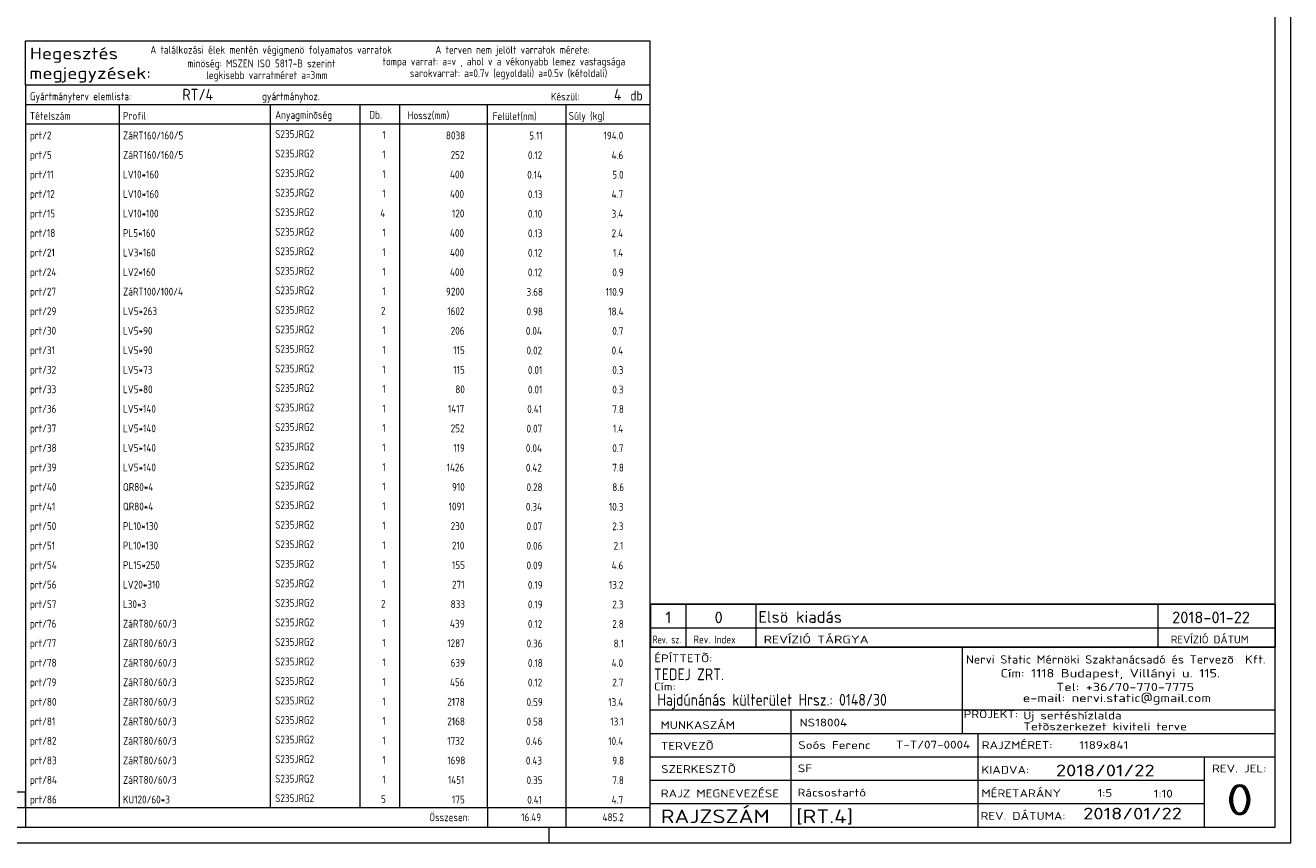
# Model space of a CAD drawing. Header units: millimetres. Extents: x 1 to 1188, y 1 to 840.
# Tile 4 of 7: x 864 to 1188, y 1 to 210. Entities that reach past the tile are written whole.
import ezdxf

# ---------------------------------------------------------------- set-up
doc = ezdxf.new("R2010")
doc.units = ezdxf.units.MM
doc.header["$LTSCALE"] = 0.6
doc.linetypes.add('XKITLINE00', pattern=[0])
doc.layers.add('DrawingSheet', color=5, linetype='Continuous', lineweight=0)
doc.layers.add('OtherObjectType', color=1, linetype='Continuous', lineweight=0)
doc.styles.add('ISOCPEUR', font='ISOCPEUR.TTF')

msp = doc.modelspace()

# ---------------------------------------------------------------- linework, layer by layer
at = {"layer": 'DrawingSheet', "color": 2, "linetype": 'XKITLINE00', "lineweight": 0}
for p, q in [((1188, 1), (1188, 840)), ((998, 1), (998, 5)), ((1, 1), (1188, 1))]:
    msp.add_line(p, q, dxfattribs=at)
at = {"layer": 'DrawingSheet', "color": 3, "linetype": 'XKITLINE00', "lineweight": 0}
for p, q in [((1184, 5), (1184, 836)), ((5, 5), (1184, 5))]:
    msp.add_line(p, q, dxfattribs=at)
at = {"layer": 'OtherObjectType', "color": 7, "linetype": 'XKITLINE00', "lineweight": 0}
for p, q in [((863.84, 195.1), (863.84, 206.35)), ((863.84, 206.35), (1023.84, 206.35)), ((1023.84, 206.35), (1023.84, 195.1)), ((863.84, 195.1), (1023.84, 195.1)), ((863.84, 195.1), (1023.84, 195.1)), ((863.84, 195.1), (863.84, 190.1)), ((1023.84, 195.1), (1023.84, 190.1)), ((863.84, 190.1), (1023.84, 190.1)), ((863.84, 190.1), (863.84, 185.1)), ((887.84, 190.1), (887.84, 185.1)), ((926.61, 185.1), (926.61, 190.1)), ((949.5, 190.1), (949.5, 185.1)), ((959.7, 190.1), (959.7, 185.22)), ((982.15, 190.1), (982.15, 185.1)), ((1002.33, 190.1), (1002.33, 185.1)), ((1023.84, 190.1), (1023.84, 185.1)), ((863.84, 185.1), (1023.84, 185.1)), ((863.84, 185.1), (863.84, 180.1)), ((887.84, 185.1), (887.84, 180.1)), ((926.61, 180.1), (926.61, 185.1)), ((949.5, 185.1), (949.5, 180.1)), ((959.67, 185.1), (959.67, 180.1)), ((982.18, 185.1), (982.18, 180.1)), ((1002.33, 185.1), (1002.33, 180.1)), ((1023.84, 185.1), (1023.84, 180.1)), ((863.84, 180.1), (863.84, 175.1)), ((887.84, 180.1), (887.84, 175.1)), ((926.61, 175.1), (926.61, 180.1)), ((949.5, 180.1), (949.5, 175.1)), ((959.67, 180.09), (959.67, 175.09)), ((982.18, 180.1), (982.18, 175.1)), ((1002.33, 180.1), (1002.33, 175.1)), ((1023.84, 180.1), (1023.84, 175.1)), ((863.84, 175.09), (863.84, 170.09)), ((887.84, 175.09), (887.84, 170.09)), ((926.61, 170.09), (926.61, 175.09)), ((949.5, 175.09), (949.5, 170.09)), ((959.67, 175.09), (959.67, 170.09)), ((982.18, 175.09), (982.18, 170.09)), ((1002.33, 175.09), (1002.33, 170.09)), ((1023.84, 175.09), (1023.84, 170.09)), ((863.84, 170.09), (863.84, 165.09)), ((887.84, 170.09), (887.84, 165.09)), ((926.61, 165.09), (926.61, 170.09)), ((949.5, 170.09), (949.5, 165.09)), ((959.67, 170.09), (959.67, 165.09)), ((982.18, 170.09), (982.18, 165.09)), ((1002.33, 170.09), (1002.33, 165.09)), ((1023.84, 170.09), (1023.84, 165.09)), ((863.84, 165.09), (863.84, 160.09)), ((887.84, 165.09), (887.84, 160.09)), ((926.61, 160.09), (926.61, 165.09)), ((949.5, 165.09), (949.5, 160.09)), ((959.67, 165.09), (959.67, 160.09)), ((982.18, 165.09), (982.18, 160.09)), ((1002.33, 165.09), (1002.33, 160.09)), ((1023.84, 165.09), (1023.84, 160.09)), ((863.84, 160.09), (863.84, 155.09)), ((887.84, 160.09), (887.84, 155.09)), ((926.61, 155.09), (926.61, 160.09)), ((949.5, 160.09), (949.5, 155.09)), ((959.67, 160.08), (959.67, 155.08)), ((982.18, 160.09), (982.18, 155.09)), ((1002.33, 160.09), (1002.33, 155.09)), ((1023.84, 160.09), (1023.84, 155.09)), ((863.84, 155.08), (863.84, 150.08)), ((887.84, 155.08), (887.84, 150.08)), ((926.61, 150.08), (926.61, 155.08)), ((949.5, 155.08), (949.5, 150.08)), ((959.67, 155.08), (959.67, 150.08)), ((982.18, 155.08), (982.18, 150.08)), ((1002.33, 155.08), (1002.33, 150.08)), ((1023.84, 155.08), (1023.84, 150.08)), ((863.84, 150.08), (863.84, 145.08)), ((887.84, 150.08), (887.84, 145.08)), ((926.61, 145.08), (926.61, 150.08)), ((949.5, 150.08), (949.5, 145.08)), ((959.67, 150.08), (959.67, 145.08)), ((982.18, 150.08), (982.18, 145.08)), ((1002.33, 150.08), (1002.33, 145.08)), ((1023.84, 150.08), (1023.84, 145.08)), ((863.84, 145.08), (863.84, 140.08)), ((887.84, 145.08), (887.84, 140.08)), ((926.61, 140.08), (926.61, 145.08)), ((949.5, 145.08), (949.5, 140.08)), ((959.67, 145.07), (959.67, 140.07)), ((982.18, 145.08), (982.18, 140.08)), ((1002.33, 145.08), (1002.33, 140.08)), ((1023.84, 145.08), (1023.84, 140.08)), ((863.84, 140.07), (863.84, 135.07)), ((887.84, 140.07), (887.84, 135.07)), ((926.61, 135.07), (926.61, 140.07)), ((949.5, 140.07), (949.5, 135.07)), ((959.67, 140.07), (959.67, 135.07)), ((982.18, 140.07), (982.18, 135.07)), ((1002.33, 140.07), (1002.33, 135.07)), ((1023.84, 140.07), (1023.84, 135.07)), ((863.84, 135.07), (863.84, 130.07)), ((887.84, 135.07), (887.84, 130.07)), ((926.61, 130.07), (926.61, 135.07)), ((949.5, 135.07), (949.5, 130.07)), ((959.67, 135.07), (959.67, 130.07)), ((982.18, 135.07), (982.18, 130.07)), ((1002.33, 135.07), (1002.33, 130.07)), ((1023.84, 135.07), (1023.84, 130.07)), ((863.84, 130.07), (863.84, 125.07)), ((887.84, 130.07), (887.84, 125.07)), ((926.61, 125.07), (926.61, 130.07)), ((949.5, 130.07), (949.5, 125.07)), ((959.67, 130.07), (959.67, 125.07)), ((982.18, 130.07), (982.18, 125.07)), ((1002.33, 130.07), (1002.33, 125.07)), ((1023.84, 130.07), (1023.84, 125.07)), ((863.84, 125.07), (863.84, 120.07)), ((887.84, 125.07), (887.84, 120.07)), ((926.61, 120.07), (926.61, 125.07)), ((949.5, 125.07), (949.5, 120.07)), ((959.67, 125.06), (959.67, 120.06)), ((982.18, 125.07), (982.18, 120.07)), ((1002.33, 125.07), (1002.33, 120.07)), ((1023.84, 125.07), (1023.84, 120.07)), ((863.84, 120.06), (863.84, 115.06)), ((887.84, 120.06), (887.84, 115.06)), ((926.61, 115.06), (926.61, 120.06)), ((949.5, 120.06), (949.5, 115.06)), ((959.67, 120.06), (959.67, 115.06)), ((982.18, 120.06), (982.18, 115.06)), ((1002.33, 120.06), (1002.33, 115.06)), ((1023.84, 120.06), (1023.84, 115.06)), ((863.84, 115.06), (863.84, 110.06)), ((887.84, 115.06), (887.84, 110.06)), ((926.61, 110.06), (926.61, 115.06)), ((949.5, 115.06), (949.5, 110.06)), ((959.67, 115.06), (959.67, 110.06)), ((982.18, 115.06), (982.18, 110.06)), ((1002.33, 115.06), (1002.33, 110.06)), ((1023.84, 115.06), (1023.84, 110.06)), ((863.84, 110.06), (863.84, 105.06)), ((887.84, 110.06), (887.84, 105.06)), ((926.61, 105.06), (926.61, 110.06)), ((949.5, 110.06), (949.5, 105.06)), ((959.67, 110.05), (959.67, 105.05)), ((982.18, 110.06), (982.18, 105.06)), ((1002.33, 110.06), (1002.33, 105.06)), ((1023.84, 110.06), (1023.84, 105.06)), ((863.84, 105.05), (863.84, 100.05)), ((887.84, 105.05), (887.84, 100.05)), ((926.61, 100.05), (926.61, 105.05)), ((949.5, 105.05), (949.5, 100.05)), ((959.67, 105.05), (959.67, 100.05)), ((982.18, 105.05), (982.18, 100.05)), ((1002.33, 105.05), (1002.33, 100.05)), ((1023.84, 105.05), (1023.84, 100.05)), ((863.84, 100.05), (863.84, 95.05)), ((887.84, 100.05), (887.84, 95.05)), ((926.61, 95.05), (926.61, 100.05)), ((949.5, 100.05), (949.5, 95.05)), ((959.67, 100.05), (959.67, 95.05)), ((982.18, 100.05), (982.18, 95.05)), ((1002.33, 100.05), (1002.33, 95.05)), ((1023.84, 100.05), (1023.84, 95.05)), ((863.84, 95.05), (863.84, 90.05)), ((887.84, 95.05), (887.84, 90.05)), ((926.61, 90.05), (926.61, 95.05)), ((949.5, 95.05), (949.5, 90.05)), ((959.67, 95.05), (959.67, 90.05)), ((982.18, 95.05), (982.18, 90.05)), ((1002.33, 95.05), (1002.33, 90.05)), ((1023.84, 95.05), (1023.84, 90.05)), ((863.84, 90.05), (863.84, 85.05)), ((887.84, 90.05), (887.84, 85.05)), ((926.61, 85.05), (926.61, 90.05)), ((949.5, 90.05), (949.5, 85.05)), ((959.67, 90.04), (959.67, 85.04)), ((982.18, 90.05), (982.18, 85.05)), ((1002.33, 90.05), (1002.33, 85.05)), ((1023.84, 90.05), (1023.84, 85.05)), ((863.84, 85.04), (863.84, 80.04)), ((887.84, 85.04), (887.84, 80.04)), ((926.61, 80.04), (926.61, 85.04)), ((949.5, 85.04), (949.5, 80.04)), ((959.67, 85.04), (959.67, 80.04)), ((982.18, 85.04), (982.18, 80.04)), ((1002.33, 85.04), (1002.33, 80.04)), ((1023.84, 85.04), (1023.84, 80.04)), ((863.84, 80.04), (863.84, 75.04)), ((887.84, 80.04), (887.84, 75.04)), ((926.61, 75.04), (926.61, 80.04)), ((949.5, 80.04), (949.5, 75.04)), ((959.67, 80.04), (959.67, 75.04)), ((982.18, 80.04), (982.18, 75.04)), ((1002.33, 80.04), (1002.33, 75.04)), ((1023.84, 80.04), (1023.84, 75.04)), ((863.84, 75.04), (863.84, 70.04)), ((887.84, 75.04), (887.84, 70.04)), ((926.61, 70.04), (926.61, 75.04)), ((949.5, 75.04), (949.5, 70.04)), ((959.67, 75.03), (959.67, 70.03)), ((982.18, 75.04), (982.18, 70.04)), ((1002.33, 75.04), (1002.33, 70.04)), ((1023.84, 75.04), (1023.84, 70.04)), ((863.84, 70.03), (863.84, 65.03)), ((887.84, 70.03), (887.84, 65.03)), ((926.61, 65.03), (926.61, 70.03)), ((949.5, 70.03), (949.5, 65.03)), ((959.67, 70.03), (959.67, 65.03)), ((982.18, 70.03), (982.18, 65.03)), ((1002.33, 70.03), (1002.33, 65.03)), ((1023.84, 70.03), (1023.84, 65.03)), ((863.84, 65.03), (863.84, 60.03)), ((887.84, 65.03), (887.84, 60.03)), ((926.61, 60.03), (926.61, 65.03)), ((949.5, 65.03), (949.5, 60.03)), ((959.67, 65.03), (959.67, 60.03)), ((982.18, 65.03), (982.18, 60.03)), ((1002.33, 65.03), (1002.33, 60.03)), ((1023.84, 65.03), (1023.84, 60.03)), ((1024, 62.05), (1184, 62.05)), ((1024, 62.05), (1024, 56.05)), ((1033, 62.05), (1033, 56.05)), ((1051, 62.05), (1051, 56.05)), ((1154, 62.05), (1154, 56.05)), ((1184, 62.05), (1184, 56.05)), ((863.84, 60.03), (863.84, 55.03)), ((887.84, 60.03), (887.84, 55.03)), ((926.61, 55.03), (926.61, 60.03)), ((949.5, 60.03), (949.5, 55.03)), ((959.67, 60.03), (959.67, 55.03)), ((982.18, 60.03), (982.18, 55.03)), ((1002.33, 60.03), (1002.33, 55.03)), ((1023.84, 60.03), (1023.84, 55.03)), ((1024, 56.05), (1024, 51.05)), ((1024, 56.05), (1184, 56.05)), ((1033, 56.05), (1033, 51.05)), ((1051, 56.05), (1051, 51.05)), ((1154, 56.05), (1154, 51.05)), ((1184, 56.05), (1184, 51.05)), ((863.84, 55.03), (863.84, 50.03)), ((887.84, 55.03), (887.84, 50.03)), ((926.61, 50.03), (926.61, 55.03)), ((949.5, 55.03), (949.5, 50.03)), ((959.67, 55.02), (959.67, 50.02)), ((982.18, 55.03), (982.18, 50.03)), ((1002.33, 55.03), (1002.33, 50.03)), ((1023.84, 55.03), (1023.84, 50.03)), ((863.84, 50.02), (863.84, 45.02)), ((887.84, 50.02), (887.84, 45.02)), ((926.61, 45.02), (926.61, 50.02)), ((949.5, 50.02), (949.5, 45.02)), ((959.67, 50.02), (959.67, 45.02)), ((982.18, 50.02), (982.18, 45.02)), ((1002.33, 50.02), (1002.33, 45.02)), ((1023.84, 51.05), (1023.84, 6.75)), ((1023.84, 51.05), (1184, 51.05)), ((1023.84, 50.02), (1023.84, 45.02)), ((1184, 51.05), (1024, 51.05)), ((1103.84, 51), (1103.84, 35)), ((1183.98, 5), (1184, 51.05)), ((863.84, 45.02), (863.84, 40.02)), ((887.84, 45.02), (887.84, 40.02)), ((926.61, 40.02), (926.61, 45.02)), ((949.5, 45.02), (949.5, 40.02)), ((959.67, 45.02), (959.67, 40.02)), ((982.18, 45.02), (982.18, 40.02)), ((1002.33, 45.02), (1002.33, 40.02)), ((1023.84, 45.02), (1023.84, 40.02)), ((863.84, 40.02), (863.84, 35.02)), ((887.84, 40.02), (887.84, 35.02)), ((926.61, 35.02), (926.61, 40.02)), ((949.5, 40.02), (949.5, 35.02)), ((959.67, 40.01), (959.67, 35.01)), ((982.18, 40.02), (982.18, 35.02)), ((1002.33, 40.02), (1002.33, 35.02)), ((1023.84, 40.02), (1023.84, 35.02)), ((863.84, 35.01), (863.84, 30.01)), ((887.84, 35.01), (887.84, 30.01)), ((926.61, 30.01), (926.61, 35.01)), ((949.5, 35.01), (949.5, 30.01)), ((959.67, 35.01), (959.67, 30.01)), ((982.18, 35.01), (982.18, 30.01)), ((1002.33, 35.01), (1002.33, 30.01)), ((1023.84, 35.01), (1023.84, 30.01)), ((1023.98, 35), (1183.98, 35)), ((1059.98, 35), (1059.98, 5)), ((1103.84, 35), (1103.84, 29)), ((863.84, 30.01), (863.84, 25.01)), ((887.84, 30.01), (887.84, 25.01)), ((926.61, 25.01), (926.61, 30.01)), ((949.5, 30.01), (949.5, 25.01)), ((959.67, 30.01), (959.67, 25.01)), ((982.18, 30.01), (982.18, 25.01)), ((1002.33, 30.01), (1002.33, 25.01)), ((1023.84, 30.01), (1023.84, 25.01)), ((1023.98, 29), (1107.84, 29)), ((1107.84, 29), (1107.84, 5)), ((1107.84, 29), (1183.84, 29)), ((863.84, 25.01), (863.84, 20.01)), ((887.84, 25.01), (887.84, 20.01)), ((926.61, 20.01), (926.61, 25.01)), ((949.5, 25.01), (949.5, 20.01)), ((959.67, 25.01), (959.67, 20.01)), ((982.18, 25.01), (982.18, 20.01)), ((1002.33, 25.01), (1002.33, 20.01)), ((1023.84, 25.01), (1023.84, 20.01)), ((1023.98, 23), (1183.98, 23)), ((1165.84, 23), (1165.84, 5)), ((863.84, 20.01), (863.84, 15.01)), ((887.84, 20.01), (887.84, 15.01)), ((926.61, 15.01), (926.61, 20.01)), ((949.5, 20.01), (949.5, 15.01)), ((959.67, 20), (959.67, 15)), ((982.18, 20.01), (982.18, 15.01)), ((1002.33, 20.01), (1002.33, 15.01)), ((1023.84, 20.01), (1023.84, 15.01)), ((1023.98, 17), (1165.84, 17)), ((819.84, 14), (863.84, 14)), ((863.84, 15), (863.84, 10)), ((863.84, 10), (863.84, 14)), ((887.84, 15), (887.84, 10)), ((926.61, 10), (926.61, 15)), ((949.5, 15), (949.5, 10)), ((959.67, 15), (959.67, 10)), ((982.18, 15), (982.18, 10)), ((1002.33, 15), (1002.33, 10)), ((1023.84, 15), (1023.84, 10)), ((819.84, 10), (863.84, 10)), ((863.84, 10), (1023.84, 10)), ((863.84, 10), (863.84, 5)), ((982.19, 10), (982.19, 5)), ((1002.31, 10), (1002.31, 5)), ((1023.84, 10), (1023.84, 5)), ((1023.98, 11), (1165.98, 11)), ((863.84, 5), (1023.84, 5)), ((1023.98, 5), (1183.98, 5))]:
    msp.add_line(p, q, dxfattribs=at)
at = {"layer": 'OtherObjectType', "color": 1, "linetype": 'XKITLINE00', "lineweight": 0}
for p, q in [((1184, 62.05), (1024, 62.05)), ((1024, 56.05), (1184, 56.05))]:
    msp.add_line(p, q, dxfattribs=at)

# ---------------------------------------------------------------- texts
at = {"layer": 'OtherObjectType', "color": 7, "style": 'ISOCPEUR'}
for s, height, width, p in [('Hegesztés', 3, 1.19, (864.99, 201.66)), ('A találkozási élek mentén végigmenö folyamatos varratok', 2, 0.85, (895.84, 203.1)), ('A terven nem jelölt varratok mérete:', 2, 0.85, (968.86, 203.1)), ('minöség: MSZEN ISO 5817-B szerint', 2, 0.85, (905.34, 199.6)), ('tompa varrat: a=v , ahol v a vékonyabb lemez vastagsága', 2, 0.85, (955.34, 200.1)), ('megjegyzések:', 3, 1.19, (864.84, 196.6)), ('legkisebb varratméret a=3mm', 2, 0.85, (910.16, 196.6)), ('sarokvarrat: a=0.7v (egyoldali) a=0.5v (kétoldali)', 2, 0.85, (962.34, 197.1)), ('Gyártmányterv elemlista:                               gyártmányhoz.', 2, 0.85, (864.99, 191.16)), ('Készül:', 2, 0.85, (998.47, 191.1)), ('db', 2.5, 0.85, (1018.84, 191.1)), ('Tételszám', 2, 0.85, (864.99, 186.16)), ('Profil', 2, 0.85, (888.84, 186.16)), ('Anyagminõség', 2, 0.85, (927.83, 186.39)), ('Db.', 2, 0.85, (951.96, 186.45)), ('Hossz(mm)', 2, 0.85, (961.78, 186.3)), ('Felület(nm)', 2, 0.85, (983.56, 186.1)), ('Súly (kg)', 2, 0.85, (1003.05, 186.16)), ('1', 3, 1.017001, (1027.82, 57.2)), ('0', 3, 1.017001, (1040.4, 57.2)), ('Elsö kiadás', 3, 1.017001, (1051.63, 57.31)), ('2018-01-22', 3, 1.017001, (1157.62, 57.2)), ('Rev. sz.', 2, 0.68, (1024.54, 52.05)), ('Rev. Index', 2, 0.85, (1035, 52.05)), ('REVÍZIÓ TÁRGYA', 2, 1.275, (1053, 52.05)), ('REVÍZIÓ DÁTUM', 2, 1.02, (1157.28, 52.05)), ('ÉPÍTTETÕ:', 2, 1.211571, (1024.96, 47.22)), ('Nervi Static Mérnöki\xa0Szaktanácsadó\xa0és\xa0Tervezõ  Kft.', 2.1176, 1.08375, (1104.84, 46.88)), ('TEDEJ ZRT.', 3, 0.85, (1024.87, 42.62)), ('Cím:\xa01118 Budapest, Villányi u. 115.', 2.1176, 1.250101, (1113.68, 43.35)), ('Cím:', 2, 1.211571, (1024.84, 40)), ('Hajdúnánás külterület Hrsz.: 0148/30', 3, 0.85, (1025.73, 36.1)), ('e-mail:\xa0nervi.static@gmail.com', 2.1176, 1.250101, (1119.38, 37)), ('Tel:\xa0+36/70-770-7775', 2.1176, 1.250101, (1127.91, 39.82)), ('MUNKASZÁM', 2, 1.211571, (1026.55, 30.12)), ('NS18004', 2, 1.211571, (1062.17, 30.76)), ('PROJEKT:', 2, 1.211571, (1104.18, 32.9)), ('Új sertéshízlalda', 2, 1.211571, (1119.47, 32.6)), ('Tetõszerkezet kiviteli terve', 2, 1.211571, (1119.54, 29.78)), ('TERVEZÕ', 2, 1.211571, (1026.63, 24.79)), ('Soós Ferenc', 2, 1.211571, (1061.84, 25)), ('T-T/07-0004', 2, 1.211571, (1086.86, 25.11)), ('RAJZMÉRET:', 2, 1.211571, (1108.84, 25)), ('1189x841', 2, 1.211571, (1133.84, 25)), ('SZERKESZTÕ', 2, 1.211571, (1026.72, 18.87)), ('SF', 2, 1.211571, (1061.72, 19.04)), ('KIADVA:', 2, 1.211571, (1108.78, 18.64)), ('2018/01/22', 3, 1.275, (1127.84, 18)), ('REV. JEL:', 2, 1.211571, (1167.84, 19)), ('RAJZ MEGNEVEZÉSE', 2, 1.211571, (1026.62, 12.62)), ('Rácsostartó', 2, 1.211571, (1061.65, 12.82)), ('MÉRETARÁNY', 2, 1.211571, (1108.78, 12.65)), ('1:5', 2, 1.211571, (1138.51, 12.72)), ('1:10', 2, 1.211571, (1152.92, 12.55)), ('0', 8, 1.275, (1171.45, 8)), ('RAJZSZÁM', 3.5, 1.211571, (1026.62, 6)), ('[RT.4]', 3.5, 1.211571, (1061.3, 5.99)), ('2018/01/22', 3, 1.275, (1134.83, 6.95)), ('Összesen:', 2, 0.85, (967.33, 6.5)), ('REV. DÁTUMA:', 2, 1.211571, (1108.53, 6.85))]:
    msp.add_text(s, height=height, dxfattribs=dict(at, width=width)).set_placement(p)
at = {"layer": 'OtherObjectType', "color": 5, "style": 'ISOCPEUR', "width": 0.85}
for s, height, p in [('RT/4', 3, (904.06, 191.1)), ('4', 3, (1014.63, 191.1)), ('prt/2', 2, (864.99, 181.16)), ('ZáRT160/160/5', 2, (888.84, 181.16)), ('S235JRG2', 2, (927.83, 181.5)), ('1', 2, (955.28, 181.27)), ('8038', 2, (971.58, 181.16)), ('5.11', 2, (992.92, 181.1)), ('194.0', 2, (1011.96, 181.1)), ('prt/5', 2, (864.99, 176.16)), ('ZáRT160/160/5', 2, (888.84, 176.16)), ('S235JRG2', 2, (927.83, 176.5)), ('1', 2, (955.28, 176.26)), ('252', 2, (972.78, 176.16)), ('0.12', 2, (992.58, 176.09)), ('4.6', 2, (1014.02, 176.09)), ('prt/11', 2, (864.99, 171.15)), ('LV10*160', 2, (888.84, 171.15)), ('S235JRG2', 2, (927.83, 171.49)), ('1', 2, (955.28, 171.26)), ('400', 2, (972.61, 171.15)), ('0.14', 2, (992.4, 171.09)), ('5.0', 2, (1014.19, 171.09)), ('prt/12', 2, (864.99, 166.15)), ('LV10*160', 2, (888.84, 166.15)), ('S235JRG2', 2, (927.83, 166.49)), ('1', 2, (955.28, 166.26)), ('400', 2, (972.61, 166.15)), ('0.13', 2, (992.58, 166.09)), ('4.7', 2, (1014.02, 166.09)), ('prt/15', 2, (864.99, 161.15)), ('LV10*100', 2, (888.84, 161.15)), ('S235JRG2', 2, (927.83, 161.49)), ('4', 2, (954.76, 161.26)), ('120', 2, (973.13, 161.15)), ('0.10', 2, (992.58, 161.09)), ('3.4', 2, (1014.02, 161.09)), ('prt/18', 2, (864.99, 156.15)), ('PL5*160', 2, (888.84, 156.15)), ('S235JRG2', 2, (927.83, 156.48)), ('1', 2, (955.28, 156.25)), ('400', 2, (972.61, 156.15)), ('0.13', 2, (992.58, 156.08)), ('2.4', 2, (1014.02, 156.08)), ('prt/21', 2, (864.99, 151.14)), ('LV3*160', 2, (888.84, 151.14)), ('S235JRG2', 2, (927.83, 151.48)), ('1', 2, (955.28, 151.25)), ('400', 2, (972.61, 151.14)), ('0.12', 2, (992.58, 151.08)), ('1.4', 2, (1014.36, 151.08)), ('prt/24', 2, (864.99, 146.14)), ('LV2*160', 2, (888.84, 146.14)), ('S235JRG2', 2, (927.83, 146.48)), ('1', 2, (955.28, 146.25)), ('400', 2, (972.61, 146.14)), ('0.12', 2, (992.58, 146.08)), ('0.9', 2, (1014.19, 146.08)), ('prt/27', 2, (864.99, 141.14)), ('ZáRT100/100/4', 2, (888.84, 141.14)), ('S235JRG2', 2, (927.83, 141.48)), ('1', 2, (955.28, 141.24)), ('9200', 2, (971.58, 141.14)), ('3.68', 2, (992.23, 141.07)), ('110.9', 2, (1012.47, 141.07)), ('prt/29', 2, (864.99, 136.13)), ('LV5*263', 2, (888.84, 136.13)), ('S235JRG2', 2, (927.83, 136.47)), ('2', 2, (954.94, 136.24)), ('1602', 2, (971.92, 136.13)), ('0.98', 2, (992.23, 136.07)), ('18.4', 2, (1013.16, 136.07)), ('prt/30', 2, (864.99, 131.13)), ('LV5*90', 2, (888.84, 131.13)), ('S235JRG2', 2, (927.83, 131.47)), ('1', 2, (955.28, 131.24)), ('206', 2, (972.78, 131.13)), ('0.04', 2, (992.06, 131.07)), ('0.7', 2, (1014.19, 131.07)), ('prt/31', 2, (864.99, 126.13)), ('LV5*90', 2, (888.84, 126.13)), ('S235JRG2', 2, (927.83, 126.47)), ('1', 2, (955.28, 126.24)), ('115', 2, (973.47, 126.13)), ('0.02', 2, (992.23, 126.07)), ('0.4', 2, (1014.02, 126.07)), ('prt/32', 2, (864.99, 121.13)), ('LV5*73', 2, (888.84, 121.13)), ('S235JRG2', 2, (927.83, 121.46)), ('1', 2, (955.28, 121.23)), ('115', 2, (973.47, 121.13)), ('0.01', 2, (992.58, 121.06)), ('0.3', 2, (1014.19, 121.06)), ('prt/33', 2, (864.99, 116.12)), ('LV5*80', 2, (888.84, 116.12)), ('S235JRG2', 2, (927.83, 116.46)), ('1', 2, (955.28, 116.23)), ('80', 2, (973.98, 116.12)), ('0.01', 2, (992.58, 116.06)), ('0.3', 2, (1014.19, 116.06)), ('S235JRG2', 2, (927.83, 111.46)), ('prt/36', 2, (864.99, 111.12)), ('LV5*140', 2, (888.84, 111.12)), ('1', 2, (955.28, 111.23)), ('1417', 2, (972.09, 111.12)), ('0.41', 2, (992.4, 111.06)), ('7.8', 2, (1014.19, 111.06)), ('prt/37', 2, (864.99, 106.12)), ('LV5*140', 2, (888.84, 106.12)), ('S235JRG2', 2, (927.83, 106.46)), ('1', 2, (955.28, 106.22)), ('252', 2, (972.78, 106.12)), ('0.07', 2, (992.23, 106.05)), ('1.4', 2, (1014.36, 106.05)), ('prt/38', 2, (864.99, 101.11)), ('LV5*140', 2, (888.84, 101.11)), ('S235JRG2', 2, (927.83, 101.45)), ('1', 2, (955.28, 101.22)), ('119', 2, (973.47, 101.11)), ('0.04', 2, (992.06, 101.05)), ('0.7', 2, (1014.19, 101.05)), ('prt/39', 2, (864.99, 96.11)), ('LV5*140', 2, (888.84, 96.11)), ('S235JRG2', 2, (927.83, 96.45)), ('1', 2, (955.28, 96.22)), ('1426', 2, (971.75, 96.11)), ('0.42', 2, (992.06, 96.05)), ('7.8', 2, (1014.19, 96.05)), ('prt/40', 2, (864.99, 91.11)), ('QR80*4', 2, (888.84, 91.11)), ('S235JRG2', 2, (927.83, 91.45)), ('1', 2, (955.28, 91.22)), ('910', 2, (973.13, 91.11)), ('0.28', 2, (992.23, 91.05)), ('8.6', 2, (1014.19, 91.05)), ('prt/41', 2, (864.99, 86.11)), ('QR80*4', 2, (888.84, 86.11)), ('S235JRG2', 2, (927.83, 86.44)), ('1', 2, (955.28, 86.21)), ('1091', 2, (972.27, 86.11)), ('0.34', 2, (992.06, 86.04)), ('10.3', 2, (1013.33, 86.04)), ('prt/50', 2, (864.99, 81.1)), ('PL10*130', 2, (888.84, 81.1)), ('S235JRG2', 2, (927.83, 81.44)), ('1', 2, (955.28, 81.21)), ('230', 2, (972.78, 81.1)), ('0.07', 2, (992.23, 81.04)), ('2.3', 2, (1014.19, 81.04)), ('prt/51', 2, (864.99, 76.1)), ('PL10*130', 2, (888.84, 76.1)), ('S235JRG2', 2, (927.83, 76.44)), ('1', 2, (955.28, 76.21)), ('210', 2, (973.13, 76.1)), ('0.06', 2, (992.23, 76.04)), ('2.1', 2, (1014.54, 76.04)), ('prt/54', 2, (864.99, 71.1)), ('PL15*250', 2, (888.84, 71.1)), ('S235JRG2', 2, (927.83, 71.44)), ('1', 2, (955.28, 71.2)), ('155', 2, (973.13, 71.1)), ('0.09', 2, (992.23, 71.03)), ('4.6', 2, (1014.02, 71.03)), ('prt/56', 2, (864.99, 66.09)), ('LV20*310', 2, (888.84, 66.09)), ('S235JRG2', 2, (927.83, 66.43)), ('1', 2, (955.28, 66.2)), ('271', 2, (973.13, 66.09)), ('0.19', 2, (992.58, 66.03)), ('13.2', 2, (1013.33, 66.03)), ('prt/57', 2, (864.99, 61.09)), ('L30*3', 2, (888.84, 61.09)), ('S235JRG2', 2, (927.83, 61.43)), ('2', 2, (954.94, 61.2)), ('833', 2, (972.78, 61.09)), ('0.19', 2, (992.58, 61.03)), ('2.3', 2, (1014.19, 61.03)), ('ZáRT80/60/3', 2, (888.84, 56.09)), ('S235JRG2', 2, (927.83, 56.43)), ('prt/76', 2, (864.99, 56.09)), ('1', 2, (955.28, 56.2)), ('439', 2, (972.61, 56.09)), ('0.12', 2, (992.58, 56.03)), ('2.8', 2, (1014.19, 56.03)), ('prt/77', 2, (864.99, 51.09)), ('ZáRT80/60/3', 2, (888.84, 51.09)), ('S235JRG2', 2, (927.83, 51.42)), ('1', 2, (955.28, 51.19)), ('1287', 2, (971.92, 51.09)), ('0.36', 2, (992.23, 51.02)), ('8.1', 2, (1014.54, 51.02)), ('prt/78', 2, (864.99, 46.08)), ('ZáRT80/60/3', 2, (888.84, 46.08)), ('S235JRG2', 2, (927.83, 46.42)), ('1', 2, (955.28, 46.19)), ('639', 2, (972.78, 46.08)), ('0.18', 2, (992.58, 46.02)), ('4.0', 2, (1014.02, 46.02)), ('prt/79', 2, (864.99, 41.08)), ('ZáRT80/60/3', 2, (888.84, 41.08)), ('S235JRG2', 2, (927.83, 41.42)), ('1', 2, (955.28, 41.19)), ('456', 2, (972.61, 41.08)), ('0.12', 2, (992.58, 41.02)), ('2.7', 2, (1014.19, 41.02)), ('prt/80', 2, (864.99, 36.08)), ('ZáRT80/60/3', 2, (888.84, 36.08)), ('S235JRG2', 2, (927.83, 36.42)), ('1', 2, (955.28, 36.18)), ('2178', 2, (971.92, 36.08)), ('0.59', 2, (992.23, 36.01)), ('13.4', 2, (1013.16, 36.01)), ('prt/81', 2, (864.99, 31.07)), ('ZáRT80/60/3', 2, (888.84, 31.07)), ('S235JRG2', 2, (927.83, 31.41)), ('1', 2, (955.28, 31.18)), ('2168', 2, (971.92, 31.07)), ('0.58', 2, (992.23, 31.01)), ('13.1', 2, (1013.68, 31.01)), ('prt/82', 2, (864.99, 26.07)), ('ZáRT80/60/3', 2, (888.84, 26.07)), ('S235JRG2', 2, (927.83, 26.41)), ('1', 2, (955.28, 26.18)), ('1732', 2, (971.92, 26.07)), ('0.46', 2, (992.06, 26.01)), ('10.4', 2, (1013.16, 26.01)), ('prt/83', 2, (864.99, 21.07)), ('ZáRT80/60/3', 2, (888.84, 21.07)), ('S235JRG2', 2, (927.83, 21.41)), ('1', 2, (955.28, 21.18)), ('1698', 2, (971.92, 21.07)), ('0.43', 2, (992.06, 21.01)), ('9.8', 2, (1014.19, 21.01)), ('prt/84', 2, (864.99, 16.07)), ('ZáRT80/60/3', 2, (888.84, 16.07)), ('S235JRG2', 2, (927.83, 16.4)), ('1', 2, (955.28, 16.17)), ('1451', 2, (972.09, 16.07)), ('0.35', 2, (992.23, 16)), ('7.8', 2, (1014.19, 16)), ('prt/86', 2, (864.99, 11.06)), ('KU120/60*3', 2, (888.84, 11.06)), ('S235JRG2', 2, (927.83, 11.4)), ('5', 2, (954.94, 11.17)), ('175', 2, (973.13, 11.06)), ('0.41', 2, (992.4, 11)), ('4.7', 2, (1014.02, 11)), ('16.49', 2, (990.86, 6.5)), ('485.2', 2, (1011.69, 6.5))]:
    msp.add_text(s, height=height, dxfattribs=at).set_placement(p)

doc.saveas('drawing.dxf')
